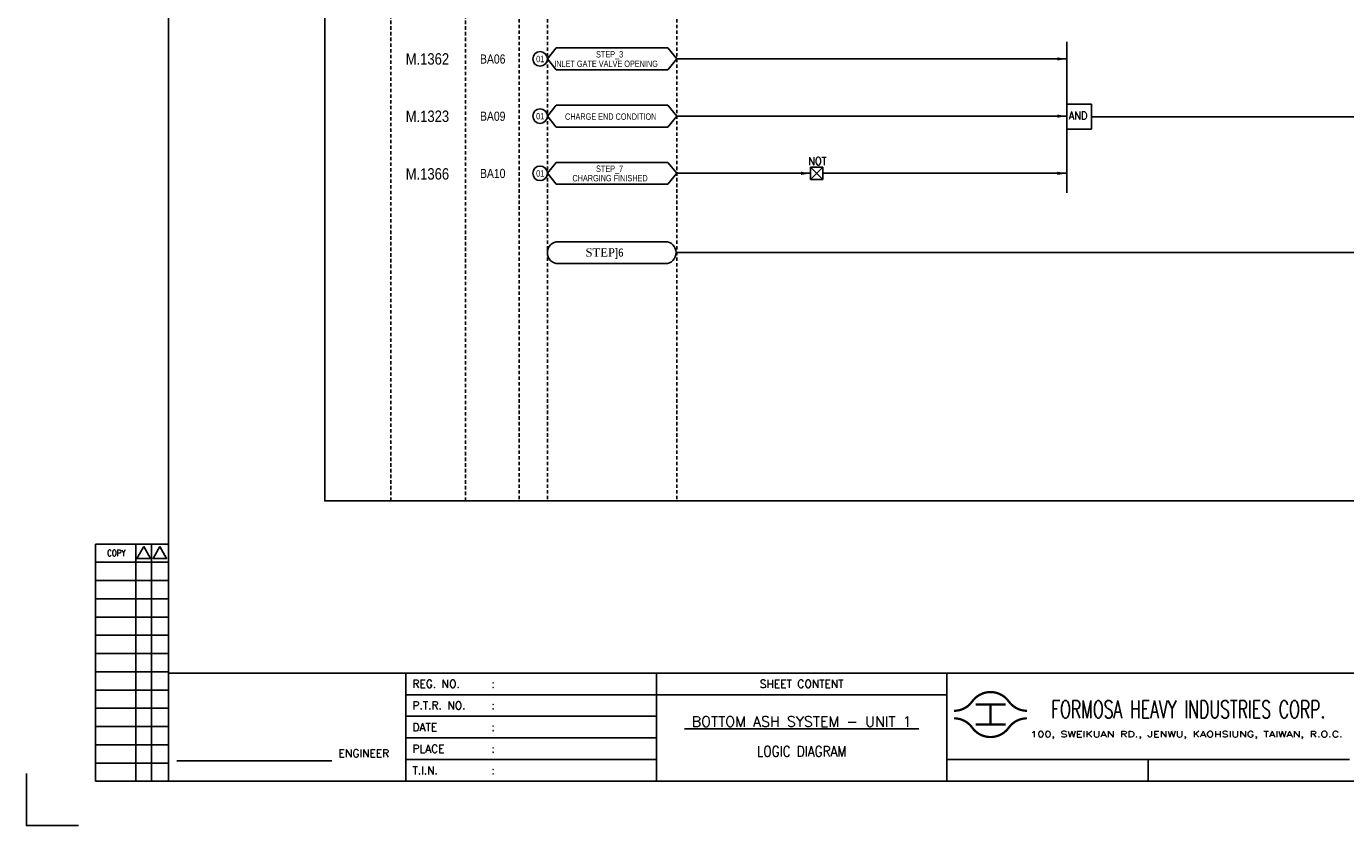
# Model space of a CAD drawing. Extents: x 1764 to 2730, y 388 to 1070.
# Tile 1 of 4: x 1764 to 2345, y 388 to 740. Entities that reach past the tile are written whole.
import ezdxf
from ezdxf.enums import TextEntityAlignment as Align

# ---------------------------------------------------------------- set-up
doc = ezdxf.new("R2010")
doc.units = 0
doc.header["$MEASUREMENT"] = 0
doc.linetypes.add('HIDDEN', pattern=[4, 1.5, -1, 1.5])
doc.layers.get('0').update_dxf_attribs({"linetype": 'CONTINUOUS'})
doc.layers.get('DEFPOINTS').update_dxf_attribs({"linetype": 'CONTINUOUS'})
for name, color, linetype in [('CON', 4, 'CONTINUOUS'), ('DCS', 7, 'CONTINUOUS'), ('DIM', 3, 'CONTINUOUS'), ('HID', 2, 'HIDDEN'), ('TEXT', 7, 'CONTINUOUS'), ('圖框CON', 4, 'CONTINUOUS'), ('圖框DIM', 3, 'CONTINUOUS'), ('框線', 6, 'CONTINUOUS')]:
    doc.layers.add(name, color=color, linetype=linetype)
doc.styles.add('E4', font='simplex.shx', dxfattribs={"height": 4})
doc.styles.add('ROMANS', font='romans', dxfattribs={"width": 0.8})
doc.styles.add('style3', font='ARIALN.TTF')

# ---------------------------------------------------------------- blocks, each defined once
blk = doc.blocks.new('LEADER')
at = {"layer": 'CON'}
blk.add_solid([(0.85, -0.57), (0.85, -1.57), (3.85, -1.07)], dxfattribs=at)
blk = doc.blocks.new('Sht_Cont_T3')
at = {"layer": 'TEXT', "color": 3, "linetype": 'Continuous', "style": 'E4'}
for tag, p in [('$SHT_CONT_L1$', (55.63, 24.91)), ('$SHT_CONT_L2$', (55.63, 16.61)), ('$SHT_CONT_L3$', (55.63, 8.3))]:
    blk.add_attdef(tag, text='', height=4, dxfattribs=at).set_placement(p, align=Align.MIDDLE)
blk = doc.blocks.new('1')
at = {"ltscale": 500, "const_width": 0.99}
blk.add_lwpolyline([(1686.83, 57.65, -0.241531), (1678.79, 61.78, 0.512989), (1662.7, 61.78, -0.241531), (1654.66, 57.65, -0.241531)], format="xyb", dxfattribs=at)
for points in [[(1664.14, 60.4), (1677.35, 60.4)], [(1670.74, 60.4), (1670.74, 51.6)], [(1664.14, 51.6), (1677.35, 51.6)]]:
    blk.add_lwpolyline(points, dxfattribs=at)
at = {"const_width": 0.99}
blk.add_lwpolyline([(1686.83, 54.35, 0.241531), (1678.79, 50.22, -0.512989), (1662.7, 50.22, 0.241531), (1654.66, 54.35, 0.241531)], format="xyb", dxfattribs=at)
at = {"layer": 'CON'}
for points in [[(1523.67, 26.6), (1523.67, 74.29)], [(1651.45, 26.6), (1651.45, 74.29)]]:
    blk.add_lwpolyline(points, dxfattribs=at)
at = {"layer": 'CON', "ltscale": 500}
for points in [[(1523.67, 64.75), (1413.11, 64.75)], [(1651.45, 64.75), (1523.67, 64.75)], [(1523.67, 55.22), (1413.11, 55.22)], [(1523.67, 45.69), (1413.11, 45.69)], [(1523.67, 36.15), (1413.11, 36.15)]]:
    blk.add_lwpolyline(points, dxfattribs=at)
at = {"layer": 'DEFPOINTS'}
blk.add_lwpolyline([(1268.99, 7.08), (1246.02, 7.08), (1246.02, 30.05)], dxfattribs=at)
at = {"layer": 'DIM'}
for p, q in [((1276.46, 131.12), (1276.46, 26.6)), ((1276.46, 131.12), (1308.62, 131.12)), ((1294.26, 26.6), (1294.26, 131.12)), ((1301.15, 26.6), (1301.15, 131.12)), ((1276.46, 123.08), (1308.62, 123.08)), ((1276.46, 115.04), (1308.62, 115.04)), ((1276.46, 107), (1308.62, 107)), ((1276.46, 98.96), (1308.62, 98.96)), ((1276.46, 90.92), (1308.62, 90.92)), ((1276.46, 82.88), (1308.62, 82.88)), ((1276.46, 74.84), (1308.62, 74.84)), ((1276.46, 66.8), (1308.62, 66.8)), ((1276.46, 58.76), (1308.62, 58.76)), ((1276.46, 50.72), (1308.62, 50.72)), ((1276.46, 42.68), (1308.62, 42.68)), ((1276.46, 34.64), (1308.62, 34.64)), ((1276.46, 26.6), (1308.62, 26.6))]:
    blk.add_line(p, q, dxfattribs=at)
for points in [[(1297.7, 129.98), (1294.72, 124.81), (1300.69, 124.81)], [(1304.83, 129.98), (1301.84, 124.81), (1307.81, 124.81)]]:
    blk.add_lwpolyline(points, close=True, dxfattribs=at)
at = {"layer": '圖框CON'}
blk.add_line((1740.17, 36.15), (1740.17, 26.6), dxfattribs=at)
for points in [[(1413.11, 26.6), (1413.11, 74.29)], [(1828.89, 36.15), (1802.67, 36.15), (1651.45, 36.15)]]:
    blk.add_lwpolyline(points, dxfattribs=at)
at = {"layer": '圖框DIM'}
blk.add_line((1312.36, 35.55), (1380.65, 35.55), dxfattribs=at)
at = {"layer": '框線'}
for p, q in [((1308.62, 669.81), (1308.62, 26.6)), ((2181.53, 74.29), (1308.62, 74.29)), ((2181.53, 26.6), (1308.62, 26.6))]:
    blk.add_line(p, q, dxfattribs=at)
at = {"color": 90, "ltscale": 500, "style": 'ROMANS', "width": 0.65}
blk.add_text('FORMOSA HEAVY INDUSTRIES CORP.', height=7.7366, dxfattribs=at).set_placement((1757.9, 58.28), align=Align.MIDDLE)
at = {"layer": 'DIM', "style": 'ROMANS', "width": 0.8}
blk.add_text('COPY', height=2.871, dxfattribs=at).set_placement((1285.64, 127.16), align=Align.MIDDLE)
at = {"layer": 'HID', "ltscale": 500, "style": 'ROMANS'}
for s, height, p in [('REG. NO.', 3.446, (1416.1, 69.52)), (':', 3.45, (1450.9, 69.52)), ('P.T.R. NO.', 3.446, (1416.1, 59.99)), (':', 3.45, (1450.9, 59.99)), ('DATE', 3.446, (1416.1, 50.45)), (':', 3.45, (1450.9, 50.45)), ('PLACE', 3.446, (1416.1, 40.92)), (':', 3.45, (1450.9, 40.92)), ('T.I.N.', 3.446, (1416.1, 31.37)), (':', 3.45, (1450.9, 31.39))]:
    blk.add_text(s, height=height, dxfattribs=at).set_placement(p, align=Align.MIDDLE_LEFT)
blk.add_text('SHEET CONTENT', height=3.4457, dxfattribs=at).set_placement((1587.56, 69.52), align=Align.MIDDLE)
at = {"layer": 'HID', "style": 'ROMANS', "width": 1.216198}
blk.add_text('100, SWEIKUAN RD., JENWU, KAOHSIUNG, TAIWAN, R.O.C.', height=2.5897, dxfattribs=at).set_placement((1688.31, 46.06), (1825.84, 46.06), align=Align.FIT)
at = {"layer": 'HID', "style": 'ROMANS'}
blk.add_text('ENGINEER', height=3.446, dxfattribs=at).set_placement((1394.71, 37.18), align=Align.CENTER)

msp = doc.modelspace()

# ---------------------------------------------------------------- linework, layer by layer
at = {"layer": 'CON', "color": 6}
for p, q in [((2222.46, 733.2), (2222.46, 666.67)), ((1993.61, 725.7), (1997.51, 730.51)), ((2046.65, 730.51), (1997.51, 730.51)), ((2050.55, 725.7), (2046.65, 730.51)), ((1993.61, 725.7), (1997.51, 720.88)), ((1997.51, 720.88), (2046.65, 720.88)), ((2050.55, 725.7), (2046.65, 720.88)), ((2222.46, 708.01), (2222.46, 718.97)), ((1993.61, 700.5), (1997.51, 705.31)), ((2046.65, 705.31), (1997.51, 705.31)), ((2050.55, 700.5), (2046.65, 705.31)), ((2233.32, 705.71), (2222.46, 705.71)), ((2233.32, 694.75), (2233.32, 705.71)), ((1993.61, 700.5), (1997.51, 695.68)), ((2050.55, 700.5), (2046.65, 695.68)), ((1997.51, 695.68), (2046.65, 695.68)), ((2233.32, 694.75), (2222.46, 694.75)), ((1993.61, 675.3), (1997.51, 680.11)), ((2046.65, 680.11), (1997.51, 680.11)), ((2050.55, 675.3), (2046.65, 680.11)), ((1993.61, 675.3), (1997.51, 670.48)), ((2050.55, 675.3), (2046.65, 670.48)), ((2109.52, 678.03), (2114.98, 672.57)), ((2114.98, 678.03), (2109.52, 672.57)), ((2109.52, 672.57), (2109.52, 678.03)), ((2109.52, 678.03), (2114.98, 678.03)), ((2114.98, 678.03), (2114.98, 672.57)), ((1997.51, 670.48), (2046.65, 670.48)), ((2114.98, 672.57), (2109.52, 672.57)), ((2045.5, 645.16), (1998.43, 645.16)), ((1998.43, 635.53), (2045.5, 635.53))]:
    msp.add_line(p, q, dxfattribs=at)
at = {"layer": 'CON'}
for p, q in [((2050.55, 725.7), (2222.46, 725.7)), ((2050.55, 700.5), (2222.46, 700.5)), ((2495.75, 700.23), (2233.32, 700.23)), ((2050.55, 675.3), (2109.52, 675.3)), ((2114.98, 675.3), (2222.46, 675.3)), ((2495.75, 640.35), (2050.31, 640.35))]:
    msp.add_line(p, q, dxfattribs=at)
msp.add_lwpolyline([(1895.5, 1030.76), (2609.5, 1030.76), (2609.5, 530.96), (1895.5, 530.96)], close=True, dxfattribs=at)
for centre in [(1990.4, 725.7), (1990.4, 700.5), (1990.4, 675.3)]:
    msp.add_circle(centre, 3.21, dxfattribs=at)
at = {"layer": 'CON', "color": 6}
for centre, start, end in [((1998.43, 640.35), 90, 270), ((2045.5, 640.35), 270, 90)]:
    msp.add_arc(centre, 4.82, start, end, dxfattribs=at)
at = {"layer": 'HID'}
for p, q in [((1924.55, 1030.06), (1924.55, 530.96)), ((1957.47, 1030.06), (1957.47, 530.96)), ((1981.19, 1030.76), (1981.19, 530.93)), ((1993.61, 1030.76), (1993.61, 530.93)), ((2050.55, 1030.76), (2050.55, 530.96))]:
    msp.add_line(p, q, dxfattribs=at)

# ---------------------------------------------------------------- block references
msp.add_blockref('1', (518.05, 380.87))
at = {"layer": 'CON', "xscale": 1.4, "yscale": 1.4, "zscale": 1.4}
for p in [(2217.07, 727.19), (2217.07, 701.99), (2104.13, 676.79), (2217.07, 676.79)]:
    msp.add_blockref('LEADER', p, dxfattribs=at)
at = {"layer": 'TEXT', "color": 0}
ref = msp.add_blockref('Sht_Cont_T3', (2041.72, 407.47), dxfattribs=dict(at, xscale=1.148576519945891, yscale=1.148576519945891, zscale=1.148576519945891))
ref.add_attrib('$SHT_CONT_L1$', '%%U BOTTOM ASH SYSTEM - UNIT 1 ', dxfattribs={"color": 3, "linetype": 'Continuous', "height": 4.5943, "style": 'E4'}).set_placement((2105.61, 436.08), align=Align.TOP_CENTER)
ref.add_attrib('$SHT_CONT_L3$', 'LOGIC DIAGRAM', dxfattribs={"color": 3, "linetype": 'Continuous', "height": 4.5943, "style": 'E4', "width": 0.85}).set_placement((2105.61, 417.01), align=Align.BOTTOM_CENTER)

# ---------------------------------------------------------------- texts
at = {"layer": 'CON', "style": 'style3'}
for s, p in [('BA06', (1963.9, 725.65)), ('BA09', (1963.9, 700.45)), ('BA10', (1963.9, 675.25))]:
    msp.add_text(s, height=4, dxfattribs=at).set_placement(p, align=Align.MIDDLE_LEFT)
for s, p in [('01', (1988.64, 723.42)), ('STEP_3', (2015.02, 725.49)), ('INLET GATE VALVE OPENING', (1996.62, 721.32)), ('01', (1988.64, 698.22)), ('CHARGE END CONDITION', (2001.35, 698.04)), ('01', (1988.64, 673.02)), ('CHARGING FINISHED', (2004.62, 670.92)), ('STEP_7', (2015.02, 675.09))]:
    msp.add_text(s, height=2.8, dxfattribs=at).set_placement(p, align=Align.BOTTOM_LEFT)
at = {"layer": 'CON', "style": 'ROMANS', "width": 0.9}
msp.add_text('AND', height=3.5, dxfattribs=at).set_placement((2223.25, 697.91), align=Align.BOTTOM_LEFT)
msp.add_text('NOT', height=3.5, dxfattribs=at).set_placement((2112.53, 680.68), align=Align.MIDDLE)
at = {"layer": 'CON', "insert": (2010.4, 642.27), "char_height": 3.675, "width": 21.98, "attachment_point": 1, "style": 'style3'}
msp.add_mtext('{\\f@Batang|b0|i0|c0|p18;STEP\\fUniversalMath1 BT|b0|i0|c2|p16;]\\f細明體|b0|i0|c136|p49;6}', dxfattribs=at)
at = {"layer": 'DCS', "linetype": 'ByBlock', "style": 'style3'}
for s, p in [('M.1362', (1931.19, 723.19)), ('M.1323', (1931.19, 697.93)), ('M.1366', (1931.19, 672.55))]:
    msp.add_text(s, height=5, dxfattribs=at).set_placement(p)

doc.saveas('drawing.dxf')
